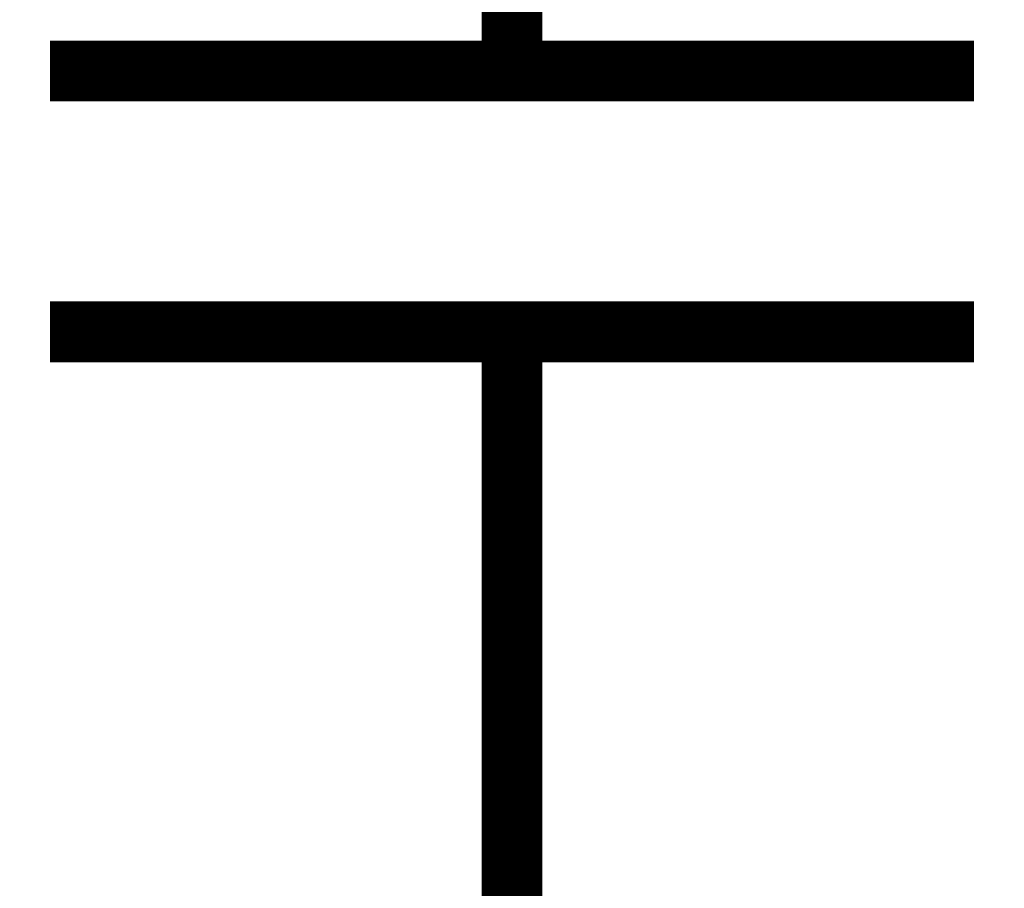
# Model space of a CAD drawing. Header units: inches. Extents: x 0 to 292, y 0 to 193.
# Tile 32 of 189: x 38.62 to 43.48, y 132.09 to 136.38. Entities that reach past the tile are written whole.
import ezdxf

# ---------------------------------------------------------------- set-up
doc = ezdxf.new("R2010")
doc.units = ezdxf.units.IN
doc.layers.add('Sheet', color=255, linetype='Continuous')

msp = doc.modelspace()

# ---------------------------------------------------------------- linework, layer by layer
at = {"layer": 'Sheet'}
for points in [[(41.0522, 136.6327, 0.2997, 0.2997, 0), (41.0522, 136.1259, 0.2997, 0.2997, 0)], [(38.7726, 136.1259, 0.2997, 0.2997, 0), (43.3318, 136.1259, 0.2997, 0.2997, 0)], [(38.7726, 134.8395, 0.2997, 0.2997, 0), (43.3318, 134.8395, 0.2997, 0.2997, 0)], [(41.0522, 134.0794, 0.2997, 0.2997, 0), (41.0522, 134.8395, 0.2997, 0.2997, 0)], [(41.0522, 134.0794, 0.2997, 0.2997, 0), (41.0522, 131.5455, 0.2997, 0.2997, 0)]]:
    msp.add_lwpolyline(points, format="xyseb", dxfattribs=at)

doc.saveas('drawing.dxf')
